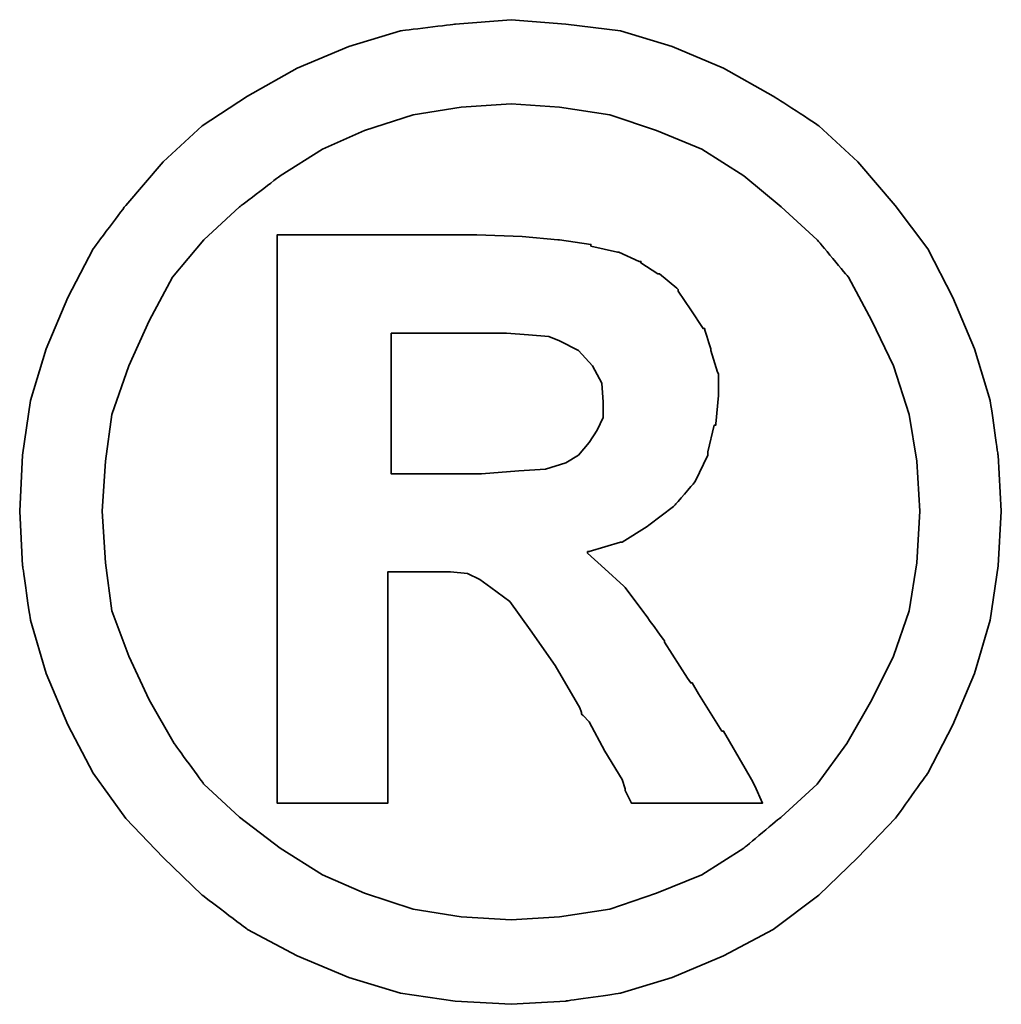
# Model space of a CAD drawing. Header units: millimetres. Extents: x 767 to 1041, y 96 to 192.
# Tile 48 of 52: x 986.708 to 987.355, y 126.192 to 126.842. Entities that reach past the tile are written whole.
import ezdxf

# ---------------------------------------------------------------- set-up
doc = ezdxf.new("R2010")
doc.units = ezdxf.units.MM
doc.header["$LTSCALE"] = 0.15
doc.layers.add('DIM', color=4, linetype='CONTINUOUS')
doc.layers.add('layer 1', color=7, linetype='CONTINUOUS')

# ---------------------------------------------------------------- blocks, each defined once
blk = doc.blocks.new('TBI MOTION logo(完整正式版)')
at = {"layer": 'layer 1', "color": 22, "lineweight": 35}
for points, knots in [([(81.20634, 4.98624), (81.20634, 4.98624), (81.18649, 5.32862), (81.18649, 5.32862), (81.18649, 5.32862), (81.18649, 5.32862), (81.13886, 5.66206), (81.13886, 5.66206), (81.13886, 5.66206), (81.13886, 5.66206), (81.04359, 5.97764), (81.04359, 5.97764), (81.04359, 5.97764), (81.04359, 5.97764), (80.91061, 6.29124), (80.91061, 6.29124), (80.91061, 6.29124), (80.91061, 6.29124), (80.75778, 6.58697), (80.75778, 6.58697), (80.75778, 6.58697), (80.75778, 6.58697), (80.5593, 6.85294), (80.5593, 6.85294), (80.5593, 6.85294), (80.5593, 6.85294), (80.33105, 7.1189), (80.33105, 7.1189), (80.33105, 7.1189), (80.33105, 7.1189), (80.09287, 7.33921), (80.09287, 7.33921), (80.09287, 7.33921), (80.09287, 7.33921), (79.815, 7.51982), (79.815, 7.51982), (79.815, 7.51982), (79.815, 7.51982), (79.51133, 7.69051), (79.51133, 7.69051), (79.51133, 7.69051), (79.51133, 7.69051), (79.19773, 7.8235), (79.19773, 7.8235), (79.19773, 7.8235), (79.19773, 7.8235), (78.88215, 7.91877), (78.88215, 7.91877), (78.88215, 7.91877), (78.88215, 7.91877), (78.54871, 7.95846), (78.54871, 7.95846), (78.54871, 7.95846), (78.54871, 7.95846), (78.21526, 7.98625), (78.21526, 7.98625), (78.21526, 7.98625), (78.21526, 7.98625), (77.87388, 7.95846), (77.87388, 7.95846), (77.87388, 7.95846), (77.87388, 7.95846), (77.54044, 7.91877), (77.54044, 7.91877), (77.54044, 7.91877), (77.54044, 7.91877), (77.22485, 7.8235), (77.22485, 7.8235), (77.22485, 7.8235), (77.22485, 7.8235), (76.91027, 7.69051), (76.91027, 7.69051), (76.91027, 7.69051), (76.91027, 7.69051), (76.6056, 7.51982), (76.6056, 7.51982), (76.6056, 7.51982), (76.6056, 7.51982), (76.32972, 7.33921), (76.32972, 7.33921), (76.32972, 7.33921), (76.32972, 7.33921), (76.09154, 7.1189), (76.09154, 7.1189), (76.09154, 7.1189), (76.09154, 7.1189), (75.86329, 6.85294), (75.86329, 6.85294), (75.86329, 6.85294), (75.86329, 6.85294), (75.66382, 6.58697), (75.66382, 6.58697), (75.66382, 6.58697), (75.66382, 6.58697), (75.51099, 6.29124), (75.51099, 6.29124), (75.51099, 6.29124), (75.51099, 6.29124), (75.37702, 5.97764), (75.37702, 5.97764), (75.37702, 5.97764), (75.37702, 5.97764), (75.28175, 5.66206), (75.28175, 5.66206), (75.28175, 5.66206), (75.28175, 5.66206), (75.23411, 5.32862), (75.23411, 5.32862), (75.23411, 5.32862), (75.23411, 5.32862), (75.21625, 4.98624), (75.21625, 4.98624), (75.21625, 4.98624), (75.21625, 4.98624), (75.23411, 4.6528), (75.23411, 4.6528), (75.23411, 4.6528), (75.23411, 4.6528), (75.28175, 4.32035), (75.28175, 4.32035), (75.28175, 4.32035), (75.28175, 4.32035), (75.37702, 3.99583), (75.37702, 3.99583), (75.37702, 3.99583), (75.37702, 3.99583), (75.51099, 3.68224), (75.51099, 3.68224), (75.51099, 3.68224), (75.51099, 3.68224), (75.66382, 3.38749), (75.66382, 3.38749), (75.66382, 3.38749), (75.66382, 3.38749), (75.86329, 3.10963), (75.86329, 3.10963), (75.86329, 3.10963), (75.86329, 3.10963), (76.09154, 2.87145), (76.09154, 2.87145), (76.09154, 2.87145), (76.09154, 2.87145), (76.32972, 2.6432), (76.32972, 2.6432), (76.32972, 2.6432), (76.32972, 2.6432), (76.6056, 2.43381), (76.6056, 2.43381), (76.6056, 2.43381), (76.6056, 2.43381), (76.91027, 2.27205), (76.91027, 2.27205), (76.91027, 2.27205), (76.91027, 2.27205), (77.22485, 2.13906), (77.22485, 2.13906), (77.22485, 2.13906), (77.22485, 2.13906), (77.54044, 2.0438), (77.54044, 2.0438), (77.54044, 2.0438), (77.54044, 2.0438), (77.87388, 1.99616), (77.87388, 1.99616), (77.87388, 1.99616), (77.87388, 1.99616), (78.21526, 1.97631), (78.21526, 1.97631), (78.21526, 1.97631), (78.21526, 1.97631), (78.54871, 1.99616), (78.54871, 1.99616), (78.54871, 1.99616), (78.54871, 1.99616), (78.88215, 2.0438), (78.88215, 2.0438), (78.88215, 2.0438), (78.88215, 2.0438), (79.19773, 2.13906), (79.19773, 2.13906), (79.19773, 2.13906), (79.19773, 2.13906), (79.51133, 2.27205), (79.51133, 2.27205), (79.51133, 2.27205), (79.51133, 2.27205), (79.815, 2.43381), (79.815, 2.43381), (79.815, 2.43381), (79.815, 2.43381), (80.09287, 2.6432), (80.09287, 2.6432), (80.09287, 2.6432), (80.09287, 2.6432), (80.33105, 2.87145), (80.33105, 2.87145), (80.33105, 2.87145), (80.33105, 2.87145), (80.5593, 3.10963), (80.5593, 3.10963), (80.5593, 3.10963), (80.5593, 3.10963), (80.75778, 3.38749), (80.75778, 3.38749), (80.75778, 3.38749), (80.75778, 3.38749), (80.91061, 3.68224), (80.91061, 3.68224), (80.91061, 3.68224), (80.91061, 3.68224), (81.04359, 3.99583), (81.04359, 3.99583), (81.04359, 3.99583), (81.04359, 3.99583), (81.13886, 4.32035), (81.13886, 4.32035), (81.13886, 4.32035), (81.13886, 4.32035), (81.18649, 4.6528), (81.18649, 4.6528), (81.18649, 4.6528), (81.18649, 4.6528), (81.20634, 4.98624), (81.20634, 4.98624)], [0, 0, 0, 0, 0.0178571, 0.0178571, 0.0178571, 0.0178572, 0.0357143, 0.0357143, 0.0357143, 0.0357143, 0.0535714, 0.0535714, 0.0535714, 0.0535714, 0.0714286, 0.0714286, 0.0714286, 0.0714286, 0.0892857, 0.0892857, 0.0892857, 0.0892857, 0.1071429, 0.1071429, 0.1071429, 0.1071429, 0.125, 0.125, 0.125, 0.125, 0.1428571, 0.1428571, 0.1428571, 0.1428572, 0.1607143, 0.1607143, 0.1607143, 0.1607143, 0.1785714, 0.1785714, 0.1785714, 0.1785714, 0.1964286, 0.1964286, 0.1964286, 0.1964286, 0.2142857, 0.2142857, 0.2142857, 0.2142857, 0.2321429, 0.2321429, 0.2321429, 0.2321429, 0.25, 0.25, 0.25, 0.25, 0.2678571, 0.2678571, 0.2678571, 0.2678572, 0.2857143, 0.2857143, 0.2857143, 0.2857143, 0.3035714, 0.3035714, 0.3035714, 0.3035714, 0.3214286, 0.3214286, 0.3214286, 0.3214286, 0.3392857, 0.3392857, 0.3392857, 0.3392857, 0.3571429, 0.3571429, 0.3571429, 0.3571429, 0.375, 0.375, 0.375, 0.375, 0.3928571, 0.3928571, 0.3928571, 0.3928572, 0.4107143, 0.4107143, 0.4107143, 0.4107143, 0.4285714, 0.4285714, 0.4285714, 0.4285714, 0.4464286, 0.4464286, 0.4464286, 0.4464286, 0.4642857, 0.4642857, 0.4642857, 0.4642857, 0.4821429, 0.4821429, 0.4821429, 0.4821429, 0.5, 0.5, 0.5, 0.5, 0.5178571, 0.5178571, 0.5178571, 0.5178572, 0.5357143, 0.5357143, 0.5357143, 0.5357143, 0.5535714, 0.5535714, 0.5535714, 0.5535714, 0.5714286, 0.5714286, 0.5714286, 0.5714286, 0.5892857, 0.5892857, 0.5892857, 0.5892857, 0.6071429, 0.6071429, 0.6071429, 0.6071429, 0.625, 0.625, 0.625, 0.625, 0.6428571, 0.6428571, 0.6428571, 0.6428572, 0.6607143, 0.6607143, 0.6607143, 0.6607143, 0.6785714, 0.6785714, 0.6785714, 0.6785714, 0.6964286, 0.6964286, 0.6964286, 0.6964286, 0.7142857, 0.7142857, 0.7142857, 0.7142857, 0.7321429, 0.7321429, 0.7321429, 0.7321429, 0.75, 0.75, 0.75, 0.75, 0.7678571, 0.7678571, 0.7678571, 0.7678572, 0.7857143, 0.7857143, 0.7857143, 0.7857143, 0.8035714, 0.8035714, 0.8035714, 0.8035714, 0.8214286, 0.8214286, 0.8214286, 0.8214286, 0.8392857, 0.8392857, 0.8392857, 0.8392857, 0.8571429, 0.8571429, 0.8571429, 0.8571429, 0.875, 0.875, 0.875, 0.875, 0.8928571, 0.8928571, 0.8928571, 0.8928572, 0.9107143, 0.9107143, 0.9107143, 0.9107143, 0.9285714, 0.9285714, 0.9285714, 0.9285714, 0.9464286, 0.9464286, 0.9464286, 0.9464286, 0.9642857, 0.9642857, 0.9642857, 0.9642857, 0.9821429, 0.9821429, 0.9821429, 0.9821429, 1, 1, 1, 1]), ([(80.71014, 4.98624), (80.71014, 4.98624), (80.69129, 5.29091), (80.69129, 5.29091), (80.69129, 5.29091), (80.69129, 5.29091), (80.64464, 5.57672), (80.64464, 5.57672), (80.64464, 5.57672), (80.64464, 5.57672), (80.54937, 5.87245), (80.54937, 5.87245), (80.54937, 5.87245), (80.54937, 5.87245), (80.41639, 6.14833), (80.41639, 6.14833), (80.41639, 6.14833), (80.41639, 6.14833), (80.27349, 6.41429), (80.27349, 6.41429), (80.27349, 6.41429), (80.27349, 6.41429), (80.08295, 6.64255), (80.08295, 6.64255), (80.08295, 6.64255), (80.08295, 6.64255), (79.86264, 6.84301), (79.86264, 6.84301), (79.86264, 6.84301), (79.86264, 6.84301), (79.63439, 7.03355), (79.63439, 7.03355), (79.63439, 7.03355), (79.63439, 7.03355), (79.37835, 7.1963), (79.37835, 7.1963), (79.37835, 7.1963), (79.37835, 7.1963), (79.10246, 7.30944), (79.10246, 7.30944), (79.10246, 7.30944), (79.10246, 7.30944), (78.81665, 7.40471), (78.81665, 7.40471), (78.81665, 7.40471), (78.81665, 7.40471), (78.511, 7.45234), (78.511, 7.45234), (78.511, 7.45234), (78.511, 7.45234), (78.21526, 7.47219), (78.21526, 7.47219), (78.21526, 7.47219), (78.21526, 7.47219), (77.9106, 7.45234), (77.9106, 7.45234), (77.9106, 7.45234), (77.9106, 7.45234), (77.61685, 7.40471), (77.61685, 7.40471), (77.61685, 7.40471), (77.61685, 7.40471), (77.32012, 7.30944), (77.32012, 7.30944), (77.32012, 7.30944), (77.32012, 7.30944), (77.06309, 7.1963), (77.06309, 7.1963), (77.06309, 7.1963), (77.06309, 7.1963), (76.80606, 7.03355), (76.80606, 7.03355), (76.80606, 7.03355), (76.80606, 7.03355), (76.55797, 6.84301), (76.55797, 6.84301), (76.55797, 6.84301), (76.55797, 6.84301), (76.34063, 6.64255), (76.34063, 6.64255), (76.34063, 6.64255), (76.34063, 6.64255), (76.1491, 6.41429), (76.1491, 6.41429), (76.1491, 6.41429), (76.1491, 6.41429), (76.0062, 6.14833), (76.0062, 6.14833), (76.0062, 6.14833), (76.0062, 6.14833), (75.88314, 5.87245), (75.88314, 5.87245), (75.88314, 5.87245), (75.88314, 5.87245), (75.77794, 5.57672), (75.77794, 5.57672), (75.77794, 5.57672), (75.77794, 5.57672), (75.73924, 5.29091), (75.73924, 5.29091), (75.73924, 5.29091), (75.73924, 5.29091), (75.72039, 4.98624), (75.72039, 4.98624), (75.72039, 4.98624), (75.72039, 4.98624), (75.73924, 4.67165), (75.73924, 4.67165), (75.73924, 4.67165), (75.73924, 4.67165), (75.77794, 4.37791), (75.77794, 4.37791), (75.77794, 4.37791), (75.77794, 4.37791), (75.88314, 4.10102), (75.88314, 4.10102), (75.88314, 4.10102), (75.88314, 4.10102), (76.0062, 3.83407), (76.0062, 3.83407), (76.0062, 3.83407), (76.0062, 3.83407), (76.15902, 3.56811), (76.15902, 3.56811), (76.15902, 3.56811), (76.15902, 3.56811), (76.34063, 3.32001), (76.34063, 3.32001), (76.34063, 3.32001), (76.34063, 3.32001), (76.55797, 3.11955), (76.55797, 3.11955), (76.55797, 3.11955), (76.55797, 3.11955), (76.80606, 2.92901), (76.80606, 2.92901), (76.80606, 2.92901), (76.80606, 2.92901), (77.06309, 2.76725), (77.06309, 2.76725), (77.06309, 2.76725), (77.06309, 2.76725), (77.32012, 2.65412), (77.32012, 2.65412), (77.32012, 2.65412), (77.32012, 2.65412), (77.61685, 2.55786), (77.61685, 2.55786), (77.61685, 2.55786), (77.61685, 2.55786), (77.9106, 2.51022), (77.9106, 2.51022), (77.9106, 2.51022), (77.9106, 2.51022), (78.21526, 2.49137), (78.21526, 2.49137), (78.21526, 2.49137), (78.21526, 2.49137), (78.511, 2.51022), (78.511, 2.51022), (78.511, 2.51022), (78.511, 2.51022), (78.81665, 2.55786), (78.81665, 2.55786), (78.81665, 2.55786), (78.81665, 2.55786), (79.10246, 2.65412), (79.10246, 2.65412), (79.10246, 2.65412), (79.10246, 2.65412), (79.37835, 2.76725), (79.37835, 2.76725), (79.37835, 2.76725), (79.37835, 2.76725), (79.63439, 2.92901), (79.63439, 2.92901), (79.63439, 2.92901), (79.63439, 2.92901), (79.86264, 3.11955), (79.86264, 3.11955), (79.86264, 3.11955), (79.86264, 3.11955), (80.08295, 3.32001), (80.08295, 3.32001), (80.08295, 3.32001), (80.08295, 3.32001), (80.26356, 3.56811), (80.26356, 3.56811), (80.26356, 3.56811), (80.26356, 3.56811), (80.41639, 3.83407), (80.41639, 3.83407), (80.41639, 3.83407), (80.41639, 3.83407), (80.54937, 4.10102), (80.54937, 4.10102), (80.54937, 4.10102), (80.54937, 4.10102), (80.64464, 4.37791), (80.64464, 4.37791), (80.64464, 4.37791), (80.64464, 4.37791), (80.69129, 4.67165), (80.69129, 4.67165), (80.69129, 4.67165), (80.69129, 4.67165), (80.71014, 4.98624), (80.71014, 4.98624)], [0, 0, 0, 0, 0.0192308, 0.0192308, 0.0192308, 0.0192308, 0.0384615, 0.0384615, 0.0384615, 0.0384615, 0.0576923, 0.0576923, 0.0576923, 0.0576923, 0.0769231, 0.0769231, 0.0769231, 0.0769231, 0.0961538, 0.0961538, 0.0961538, 0.0961539, 0.1153846, 0.1153846, 0.1153846, 0.1153846, 0.1346154, 0.1346154, 0.1346154, 0.1346154, 0.1538462, 0.1538462, 0.1538462, 0.1538462, 0.1730769, 0.1730769, 0.1730769, 0.1730769, 0.1923077, 0.1923077, 0.1923077, 0.1923077, 0.2115385, 0.2115385, 0.2115385, 0.2115385, 0.2307692, 0.2307692, 0.2307692, 0.2307692, 0.25, 0.25, 0.25, 0.25, 0.2692308, 0.2692308, 0.2692308, 0.2692308, 0.2884615, 0.2884615, 0.2884615, 0.2884615, 0.3076923, 0.3076923, 0.3076923, 0.3076923, 0.3269231, 0.3269231, 0.3269231, 0.3269231, 0.3461538, 0.3461538, 0.3461538, 0.3461539, 0.3653846, 0.3653846, 0.3653846, 0.3653846, 0.3846154, 0.3846154, 0.3846154, 0.3846154, 0.4038462, 0.4038462, 0.4038462, 0.4038462, 0.4230769, 0.4230769, 0.4230769, 0.4230769, 0.4423077, 0.4423077, 0.4423077, 0.4423077, 0.4615385, 0.4615385, 0.4615385, 0.4615385, 0.4807692, 0.4807692, 0.4807692, 0.4807692, 0.5, 0.5, 0.5, 0.5, 0.5192308, 0.5192308, 0.5192308, 0.5192308, 0.5384615, 0.5384615, 0.5384615, 0.5384615, 0.5576923, 0.5576923, 0.5576923, 0.5576923, 0.5769231, 0.5769231, 0.5769231, 0.5769231, 0.5961538, 0.5961538, 0.5961538, 0.5961539, 0.6153846, 0.6153846, 0.6153846, 0.6153846, 0.6346154, 0.6346154, 0.6346154, 0.6346154, 0.6538462, 0.6538462, 0.6538462, 0.6538462, 0.6730769, 0.6730769, 0.6730769, 0.6730769, 0.6923077, 0.6923077, 0.6923077, 0.6923077, 0.7115385, 0.7115385, 0.7115385, 0.7115385, 0.7307692, 0.7307692, 0.7307692, 0.7307692, 0.75, 0.75, 0.75, 0.75, 0.7692308, 0.7692308, 0.7692308, 0.7692308, 0.7884615, 0.7884615, 0.7884615, 0.7884615, 0.8076923, 0.8076923, 0.8076923, 0.8076923, 0.8269231, 0.8269231, 0.8269231, 0.8269231, 0.8461538, 0.8461538, 0.8461538, 0.8461539, 0.8653846, 0.8653846, 0.8653846, 0.8653846, 0.8846154, 0.8846154, 0.8846154, 0.8846154, 0.9038462, 0.9038462, 0.9038462, 0.9038462, 0.9230769, 0.9230769, 0.9230769, 0.9230769, 0.9423077, 0.9423077, 0.9423077, 0.9423077, 0.9615385, 0.9615385, 0.9615385, 0.9615385, 0.9807692, 0.9807692, 0.9807692, 0.9807692, 1, 1, 1, 1]), ([(76.78721, 3.2823), (76.78721, 3.2823), (76.78721, 3.32001), (76.78721, 3.32001), (76.78721, 3.32001), (76.78721, 3.32001), (76.78721, 3.42422), (76.78721, 3.42422), (76.78721, 3.42422), (76.78721, 3.42422), (76.78721, 3.59689), (76.78721, 3.59689), (76.78721, 3.59689), (76.78721, 3.59689), (76.78721, 3.80529), (76.78721, 3.80529), (76.78721, 3.80529), (76.78721, 3.80529), (76.78721, 4.0524), (76.78721, 4.0524), (76.78721, 4.0524), (76.78721, 4.0524), (76.78721, 4.32035), (76.78721, 4.32035), (76.78721, 4.32035), (76.78721, 4.32035), (76.78721, 4.92868), (76.78721, 4.92868), (76.78721, 4.92868), (76.78721, 4.92868), (76.78721, 5.53801), (76.78721, 5.53801), (76.78721, 5.53801), (76.78721, 5.53801), (76.78721, 5.82482), (76.78721, 5.82482), (76.78721, 5.82482), (76.78721, 5.82482), (76.78721, 6.07291), (76.78721, 6.07291), (76.78721, 6.07291), (76.78721, 6.07291), (76.78721, 6.30017), (76.78721, 6.30017), (76.78721, 6.30017), (76.78721, 6.30017), (76.78721, 6.45399), (76.78721, 6.45399), (76.78721, 6.45399), (76.78721, 6.45399), (76.78721, 6.5572), (76.78721, 6.5572), (76.78721, 6.5572), (76.78721, 6.5572), (76.78721, 6.59689), (76.78721, 6.59689), (76.78721, 6.59689), (76.78721, 6.59689), (76.78721, 6.67232), (76.78721, 6.67232), (76.78721, 6.67232), (76.78721, 6.67232), (76.8537, 6.67232), (76.8537, 6.67232), (76.8537, 6.67232), (76.8537, 6.67232), (76.87355, 6.67232), (76.87355, 6.67232), (76.87355, 6.67232), (76.87355, 6.67232), (76.91027, 6.67232), (76.91027, 6.67232), (76.91027, 6.67232), (76.91027, 6.67232), (77.04424, 6.67232), (77.04424, 6.67232), (77.04424, 6.67232), (77.04424, 6.67232), (77.22485, 6.67232), (77.22485, 6.67232), (77.22485, 6.67232), (77.22485, 6.67232), (77.43524, 6.67232), (77.43524, 6.67232), (77.43524, 6.67232), (77.43524, 6.67232), (77.65357, 6.67232), (77.65357, 6.67232), (77.65357, 6.67232), (77.65357, 6.67232), (77.82625, 6.67232), (77.82625, 6.67232), (77.82625, 6.67232), (77.82625, 6.67232), (77.94037, 6.67232), (77.94037, 6.67232), (77.94037, 6.67232), (77.94037, 6.67232), (77.97709, 6.67232), (77.97709, 6.67232), (77.97709, 6.67232), (77.97709, 6.67232), (77.99694, 6.67232), (77.99694, 6.67232), (77.99694, 6.67232), (77.99694, 6.67232), (78.00686, 6.67232), (78.00686, 6.67232), (78.00686, 6.67232), (78.00686, 6.67232), (78.28275, 6.6624), (78.28275, 6.6624), (78.28275, 6.6624), (78.28275, 6.6624), (78.50107, 6.64255), (78.50107, 6.64255), (78.50107, 6.64255), (78.50107, 6.64255), (78.511, 6.64255), (78.511, 6.64255), (78.511, 6.64255), (78.511, 6.64255), (78.70154, 6.61476), (78.70154, 6.61476), (78.70154, 6.61476), (78.70154, 6.61476), (78.70154, 6.60483), (78.70154, 6.60483), (78.70154, 6.60483), (78.70154, 6.60483), (78.86429, 6.56713), (78.86429, 6.56713), (78.86429, 6.56713), (78.86429, 6.56713), (78.87223, 6.56713), (78.87223, 6.56713), (78.87223, 6.56713), (78.87223, 6.56713), (78.99727, 6.51056), (78.99727, 6.51056), (78.99727, 6.51056), (78.99727, 6.51056), (79.00719, 6.51056), (79.00719, 6.51056), (79.00719, 6.51056), (79.00719, 6.51056), (79.00719, 6.50162), (79.00719, 6.50162), (79.00719, 6.50162), (79.00719, 6.50162), (79.1104, 6.43415), (79.1104, 6.43415), (79.1104, 6.43415), (79.1104, 6.43415), (79.12132, 6.43415), (79.12132, 6.43415), (79.12132, 6.43415), (79.12132, 6.43415), (79.22552, 6.34781), (79.22552, 6.34781), (79.22552, 6.34781), (79.22552, 6.34781), (79.23544, 6.33888), (79.23544, 6.33888), (79.23544, 6.33888), (79.23544, 6.33888), (79.23544, 6.32895), (79.23544, 6.32895), (79.23544, 6.32895), (79.23544, 6.32895), (79.31087, 6.21483), (79.31087, 6.21483), (79.31087, 6.21483), (79.31087, 6.21483), (79.38629, 6.1007), (79.38629, 6.1007), (79.38629, 6.1007), (79.38629, 6.1007), (79.3972, 6.1007), (79.3972, 6.1007), (79.3972, 6.1007), (79.3972, 6.1007), (79.3972, 6.09078), (79.3972, 6.09078), (79.3972, 6.09078), (79.3972, 6.09078), (79.43392, 5.97764), (79.43392, 5.97764), (79.43392, 5.97764), (79.43392, 5.97764), (79.43392, 5.96772), (79.43392, 5.96772), (79.43392, 5.96772), (79.43392, 5.96772), (79.47362, 5.83474), (79.47362, 5.83474), (79.47362, 5.83474), (79.47362, 5.83474), (79.48156, 5.82482), (79.48156, 5.82482), (79.48156, 5.82482), (79.48156, 5.82482), (79.48156, 5.69977), (79.48156, 5.69977), (79.48156, 5.69977), (79.48156, 5.69977), (79.48156, 5.69183), (79.48156, 5.69183), (79.48156, 5.69183), (79.48156, 5.69183), (79.4637, 5.51915), (79.4637, 5.51915), (79.4637, 5.51915), (79.4637, 5.51915), (79.4637, 5.51122), (79.4637, 5.51122), (79.4637, 5.51122), (79.4637, 5.51122), (79.45377, 5.51122), (79.45377, 5.51122), (79.45377, 5.51122), (79.45377, 5.51122), (79.41507, 5.34847), (79.41507, 5.34847), (79.41507, 5.34847), (79.41507, 5.34847), (79.41507, 5.33854), (79.41507, 5.33854), (79.41507, 5.33854), (79.41507, 5.33854), (79.41507, 5.32862), (79.41507, 5.32862), (79.41507, 5.32862), (79.41507, 5.32862), (79.33865, 5.16785), (79.33865, 5.16785), (79.33865, 5.16785), (79.33865, 5.16785), (79.33071, 5.15693), (79.33071, 5.15693), (79.33071, 5.15693), (79.33071, 5.15693), (79.2156, 5.02495), (79.2156, 5.02495), (79.2156, 5.02495), (79.2156, 5.02495), (79.20567, 5.01502), (79.20567, 5.01502), (79.20567, 5.01502), (79.20567, 5.01502), (79.05483, 4.89991), (79.05483, 4.89991), (79.05483, 4.89991), (79.05483, 4.89991), (79.04491, 4.89197), (79.04491, 4.89197), (79.04491, 4.89197), (79.04491, 4.89197), (78.89208, 4.7967), (78.89208, 4.7967), (78.89208, 4.7967), (78.89208, 4.7967), (78.88215, 4.7967), (78.88215, 4.7967), (78.88215, 4.7967), (78.88215, 4.7967), (78.69161, 4.73913), (78.69161, 4.73913), (78.69161, 4.73913), (78.69161, 4.73913), (78.68169, 4.73913), (78.68169, 4.73913), (78.68169, 4.73913), (78.68169, 4.73913), (78.68169, 4.72921), (78.68169, 4.72921), (78.68169, 4.72921), (78.68169, 4.72921), (78.78688, 4.63394), (78.78688, 4.63394), (78.78688, 4.63394), (78.78688, 4.63394), (78.902, 4.52875), (78.902, 4.52875), (78.902, 4.52875), (78.902, 4.52875), (78.91093, 4.52081), (78.91093, 4.52081), (78.91093, 4.52081), (78.91093, 4.52081), (79.02506, 4.36798), (79.02506, 4.36798), (79.02506, 4.36798), (79.02506, 4.36798), (79.1501, 4.1953), (79.1501, 4.1953), (79.1501, 4.1953), (79.1501, 4.1953), (79.1501, 4.18736), (79.1501, 4.18736), (79.1501, 4.18736), (79.1501, 4.18736), (79.29201, 3.96705), (79.29201, 3.96705), (79.29201, 3.96705), (79.29201, 3.96705), (79.31087, 3.93828), (79.31087, 3.93828), (79.31087, 3.93828), (79.31087, 3.93828), (79.32079, 3.93828), (79.32079, 3.93828), (79.32079, 3.93828), (79.32079, 3.93828), (79.3585, 3.87178), (79.3585, 3.87178), (79.3585, 3.87178), (79.3585, 3.87178), (79.50141, 3.64353), (79.50141, 3.64353), (79.50141, 3.64353), (79.50141, 3.64353), (79.51133, 3.64353), (79.51133, 3.64353), (79.51133, 3.64353), (79.51133, 3.64353), (79.64431, 3.41528), (79.64431, 3.41528), (79.64431, 3.41528), (79.64431, 3.41528), (79.68202, 3.3478), (79.68202, 3.3478), (79.68202, 3.3478), (79.68202, 3.3478), (79.70187, 3.31009), (79.70187, 3.31009), (79.70187, 3.31009), (79.70187, 3.31009), (79.7495, 3.2049), (79.7495, 3.2049), (79.7495, 3.2049), (79.7495, 3.2049), (79.64431, 3.2049), (79.64431, 3.2049), (79.64431, 3.2049), (79.64431, 3.2049), (79.62546, 3.2049), (79.62546, 3.2049), (79.62546, 3.2049), (79.62546, 3.2049), (79.53912, 3.2049), (79.53912, 3.2049), (79.53912, 3.2049), (79.53912, 3.2049), (79.31087, 3.2049), (79.31087, 3.2049), (79.31087, 3.2049), (79.31087, 3.2049), (79.08262, 3.2049), (79.08262, 3.2049), (79.08262, 3.2049), (79.08262, 3.2049), (79.00719, 3.2049), (79.00719, 3.2049), (79.00719, 3.2049), (79.00719, 3.2049), (78.98735, 3.2049), (78.98735, 3.2049), (78.98735, 3.2049), (78.98735, 3.2049), (78.94964, 3.2049), (78.94964, 3.2049), (78.94964, 3.2049), (78.94964, 3.2049), (78.92979, 3.24459), (78.92979, 3.24459), (78.92979, 3.24459), (78.92979, 3.24459), (78.91093, 3.2823), (78.91093, 3.2823), (78.91093, 3.2823), (78.91093, 3.2823), (78.91093, 3.29223), (78.91093, 3.29223), (78.91093, 3.29223), (78.91093, 3.29223), (78.89208, 3.3478), (78.89208, 3.3478), (78.89208, 3.3478), (78.89208, 3.3478), (78.78688, 3.52048), (78.78688, 3.52048), (78.78688, 3.52048), (78.78688, 3.52048), (78.69161, 3.7001), (78.69161, 3.7001), (78.69161, 3.7001), (78.69161, 3.7001), (78.6539, 3.7388), (78.6539, 3.7388), (78.6539, 3.7388), (78.6539, 3.7388), (78.64398, 3.74873), (78.64398, 3.74873), (78.64398, 3.74873), (78.64398, 3.74873), (78.64398, 3.75766), (78.64398, 3.75766), (78.64398, 3.75766), (78.64398, 3.75766), (78.63405, 3.78644), (78.63405, 3.78644), (78.63405, 3.78644), (78.63405, 3.78644), (78.48321, 4.04347), (78.48321, 4.04347), (78.48321, 4.04347), (78.48321, 4.04347), (78.33038, 4.2618), (78.33038, 4.2618), (78.33038, 4.2618), (78.33038, 4.2618), (78.20732, 4.43447), (78.20732, 4.43447), (78.20732, 4.43447), (78.20732, 4.43447), (78.09221, 4.52081), (78.09221, 4.52081), (78.09221, 4.52081), (78.09221, 4.52081), (78.02472, 4.56845), (78.02472, 4.56845), (78.02472, 4.56845), (78.02472, 4.56845), (77.9493, 4.60616), (77.9493, 4.60616), (77.9493, 4.60616), (77.9493, 4.60616), (77.8451, 4.61608), (77.8451, 4.61608), (77.8451, 4.61608), (77.8451, 4.61608), (77.71113, 4.61608), (77.71113, 4.61608), (77.71113, 4.61608), (77.71113, 4.61608), (77.69128, 4.61608), (77.69128, 4.61608), (77.69128, 4.61608), (77.69128, 4.61608), (77.67342, 4.61608), (77.67342, 4.61608), (77.67342, 4.61608), (77.67342, 4.61608), (77.5583, 4.61608), (77.5583, 4.61608), (77.5583, 4.61608), (77.5583, 4.61608), (77.46303, 4.61608), (77.46303, 4.61608), (77.46303, 4.61608), (77.46303, 4.61608), (77.46303, 4.54761), (77.46303, 4.54761), (77.46303, 4.54761), (77.46303, 4.54761), (77.46303, 4.47318), (77.46303, 4.47318), (77.46303, 4.47318), (77.46303, 4.47318), (77.46303, 4.24294), (77.46303, 4.24294), (77.46303, 4.24294), (77.46303, 4.24294), (77.46303, 3.99583), (77.46303, 3.99583), (77.46303, 3.99583), (77.46303, 3.99583), (77.46303, 3.72888), (77.46303, 3.72888), (77.46303, 3.72888), (77.46303, 3.72888), (77.46303, 3.51055), (77.46303, 3.51055), (77.46303, 3.51055), (77.46303, 3.51055), (77.46303, 3.42422), (77.46303, 3.42422), (77.46303, 3.42422), (77.46303, 3.42422), (77.46303, 3.35773), (77.46303, 3.35773), (77.46303, 3.35773), (77.46303, 3.35773), (77.46303, 3.30017), (77.46303, 3.30017), (77.46303, 3.30017), (77.46303, 3.30017), (77.46303, 3.2823), (77.46303, 3.2823), (77.46303, 3.2823), (77.46303, 3.2823), (77.46303, 3.2049), (77.46303, 3.2049), (77.46303, 3.2049), (77.46303, 3.2049), (77.39753, 3.2049), (77.39753, 3.2049), (77.39753, 3.2049), (77.39753, 3.2049), (77.37768, 3.2049), (77.37768, 3.2049), (77.37768, 3.2049), (77.37768, 3.2049), (77.32012, 3.2049), (77.32012, 3.2049), (77.32012, 3.2049), (77.32012, 3.2049), (77.12165, 3.2049), (77.12165, 3.2049), (77.12165, 3.2049), (77.12165, 3.2049), (76.94897, 3.2049), (76.94897, 3.2049), (76.94897, 3.2049), (76.94897, 3.2049), (76.8924, 3.2049), (76.8924, 3.2049), (76.8924, 3.2049), (76.8924, 3.2049), (76.8537, 3.2049), (76.8537, 3.2049), (76.8537, 3.2049), (76.8537, 3.2049), (76.78721, 3.2049), (76.78721, 3.2049), (76.78721, 3.2049), (76.78721, 3.2049), (76.78721, 3.2823), (76.78721, 3.2823)], [0, 0, 0, 0, 0.0074074, 0.0074074, 0.0074074, 0.0074074, 0.0148148, 0.0148148, 0.0148148, 0.0148148, 0.0222222, 0.0222222, 0.0222222, 0.0222222, 0.0296296, 0.0296296, 0.0296296, 0.0296296, 0.037037, 0.037037, 0.037037, 0.037037, 0.0444444, 0.0444444, 0.0444444, 0.0444445, 0.0518519, 0.0518519, 0.0518519, 0.0518519, 0.0592593, 0.0592593, 0.0592593, 0.0592593, 0.0666667, 0.0666667, 0.0666667, 0.0666667, 0.0740741, 0.0740741, 0.0740741, 0.0740741, 0.0814815, 0.0814815, 0.0814815, 0.0814815, 0.0888889, 0.0888889, 0.0888889, 0.0888889, 0.0962963, 0.0962963, 0.0962963, 0.0962963, 0.1037037, 0.1037037, 0.1037037, 0.1037037, 0.1111111, 0.1111111, 0.1111111, 0.1111111, 0.1185185, 0.1185185, 0.1185185, 0.1185185, 0.1259259, 0.1259259, 0.1259259, 0.1259259, 0.1333333, 0.1333333, 0.1333333, 0.1333333, 0.1407407, 0.1407407, 0.1407407, 0.1407408, 0.1481481, 0.1481481, 0.1481481, 0.1481482, 0.1555556, 0.1555556, 0.1555556, 0.1555556, 0.162963, 0.162963, 0.162963, 0.162963, 0.1703704, 0.1703704, 0.1703704, 0.1703704, 0.1777778, 0.1777778, 0.1777778, 0.1777778, 0.1851852, 0.1851852, 0.1851852, 0.1851852, 0.1925926, 0.1925926, 0.1925926, 0.1925926, 0.2, 0.2, 0.2, 0.2, 0.2074074, 0.2074074, 0.2074074, 0.2074074, 0.2148148, 0.2148148, 0.2148148, 0.2148148, 0.2222222, 0.2222222, 0.2222222, 0.2222222, 0.2296296, 0.2296296, 0.2296296, 0.2296296, 0.237037, 0.237037, 0.237037, 0.237037, 0.2444444, 0.2444444, 0.2444444, 0.2444445, 0.2518519, 0.2518519, 0.2518519, 0.2518519, 0.2592593, 0.2592593, 0.2592593, 0.2592593, 0.2666667, 0.2666667, 0.2666667, 0.2666667, 0.2740741, 0.2740741, 0.2740741, 0.2740741, 0.2814815, 0.2814815, 0.2814815, 0.2814815, 0.2888889, 0.2888889, 0.2888889, 0.2888889, 0.2962963, 0.2962963, 0.2962963, 0.2962963, 0.3037037, 0.3037037, 0.3037037, 0.3037037, 0.3111111, 0.3111111, 0.3111111, 0.3111111, 0.3185185, 0.3185185, 0.3185185, 0.3185185, 0.3259259, 0.3259259, 0.3259259, 0.3259259, 0.3333333, 0.3333333, 0.3333333, 0.3333333, 0.3407407, 0.3407407, 0.3407407, 0.3407408, 0.3481481, 0.3481481, 0.3481481, 0.3481482, 0.3555556, 0.3555556, 0.3555556, 0.3555556, 0.362963, 0.362963, 0.362963, 0.362963, 0.3703704, 0.3703704, 0.3703704, 0.3703704, 0.3777778, 0.3777778, 0.3777778, 0.3777778, 0.3851852, 0.3851852, 0.3851852, 0.3851852, 0.3925926, 0.3925926, 0.3925926, 0.3925926, 0.4, 0.4, 0.4, 0.4, 0.4074074, 0.4074074, 0.4074074, 0.4074074, 0.4148148, 0.4148148, 0.4148148, 0.4148148, 0.4222222, 0.4222222, 0.4222222, 0.4222222, 0.4296296, 0.4296296, 0.4296296, 0.4296296, 0.437037, 0.437037, 0.437037, 0.437037, 0.4444444, 0.4444444, 0.4444444, 0.4444445, 0.4518519, 0.4518519, 0.4518519, 0.4518519, 0.4592593, 0.4592593, 0.4592593, 0.4592593, 0.4666667, 0.4666667, 0.4666667, 0.4666667, 0.4740741, 0.4740741, 0.4740741, 0.4740741, 0.4814815, 0.4814815, 0.4814815, 0.4814815, 0.4888889, 0.4888889, 0.4888889, 0.4888889, 0.4962963, 0.4962963, 0.4962963, 0.4962963, 0.5037037, 0.5037037, 0.5037037, 0.5037037, 0.5111111, 0.5111111, 0.5111111, 0.5111111, 0.5185185, 0.5185185, 0.5185185, 0.5185185, 0.5259259, 0.5259259, 0.5259259, 0.5259259, 0.5333333, 0.5333333, 0.5333333, 0.5333333, 0.5407407, 0.5407407, 0.5407407, 0.5407408, 0.5481481, 0.5481481, 0.5481481, 0.5481482, 0.5555556, 0.5555556, 0.5555556, 0.5555556, 0.562963, 0.562963, 0.562963, 0.562963, 0.5703704, 0.5703704, 0.5703704, 0.5703704, 0.5777778, 0.5777778, 0.5777778, 0.5777778, 0.5851852, 0.5851852, 0.5851852, 0.5851852, 0.5925926, 0.5925926, 0.5925926, 0.5925926, 0.6, 0.6, 0.6, 0.6, 0.6074074, 0.6074074, 0.6074074, 0.6074074, 0.6148148, 0.6148148, 0.6148148, 0.6148148, 0.6222222, 0.6222222, 0.6222222, 0.6222222, 0.6296296, 0.6296296, 0.6296296, 0.6296296, 0.637037, 0.637037, 0.637037, 0.637037, 0.6444444, 0.6444444, 0.6444444, 0.6444445, 0.6518519, 0.6518519, 0.6518519, 0.6518519, 0.6592593, 0.6592593, 0.6592593, 0.6592593, 0.6666667, 0.6666667, 0.6666667, 0.6666667, 0.6740741, 0.6740741, 0.6740741, 0.6740741, 0.6814815, 0.6814815, 0.6814815, 0.6814815, 0.6888889, 0.6888889, 0.6888889, 0.6888889, 0.6962963, 0.6962963, 0.6962963, 0.6962963, 0.7037037, 0.7037037, 0.7037037, 0.7037037, 0.7111111, 0.7111111, 0.7111111, 0.7111111, 0.7185185, 0.7185185, 0.7185185, 0.7185185, 0.7259259, 0.7259259, 0.7259259, 0.7259259, 0.7333333, 0.7333333, 0.7333333, 0.7333333, 0.7407407, 0.7407407, 0.7407407, 0.7407408, 0.7481481, 0.7481481, 0.7481481, 0.7481482, 0.7555556, 0.7555556, 0.7555556, 0.7555556, 0.762963, 0.762963, 0.762963, 0.762963, 0.7703704, 0.7703704, 0.7703704, 0.7703704, 0.7777778, 0.7777778, 0.7777778, 0.7777778, 0.7851852, 0.7851852, 0.7851852, 0.7851852, 0.7925926, 0.7925926, 0.7925926, 0.7925926, 0.8, 0.8, 0.8, 0.8, 0.8074074, 0.8074074, 0.8074074, 0.8074074, 0.8148148, 0.8148148, 0.8148148, 0.8148148, 0.8222222, 0.8222222, 0.8222222, 0.8222222, 0.8296296, 0.8296296, 0.8296296, 0.8296296, 0.837037, 0.837037, 0.837037, 0.837037, 0.8444444, 0.8444444, 0.8444444, 0.8444445, 0.8518519, 0.8518519, 0.8518519, 0.8518519, 0.8592593, 0.8592593, 0.8592593, 0.8592593, 0.8666667, 0.8666667, 0.8666667, 0.8666667, 0.8740741, 0.8740741, 0.8740741, 0.8740741, 0.8814815, 0.8814815, 0.8814815, 0.8814815, 0.8888889, 0.8888889, 0.8888889, 0.8888889, 0.8962963, 0.8962963, 0.8962963, 0.8962963, 0.9037037, 0.9037037, 0.9037037, 0.9037037, 0.9111111, 0.9111111, 0.9111111, 0.9111111, 0.9185185, 0.9185185, 0.9185185, 0.9185185, 0.9259259, 0.9259259, 0.9259259, 0.9259259, 0.9333333, 0.9333333, 0.9333333, 0.9333333, 0.9407407, 0.9407407, 0.9407407, 0.9407408, 0.9481481, 0.9481481, 0.9481481, 0.9481482, 0.9555556, 0.9555556, 0.9555556, 0.9555556, 0.962963, 0.962963, 0.962963, 0.962963, 0.9703704, 0.9703704, 0.9703704, 0.9703704, 0.9777778, 0.9777778, 0.9777778, 0.9777778, 0.9851852, 0.9851852, 0.9851852, 0.9851852, 0.9925926, 0.9925926, 0.9925926, 0.9925926, 1, 1, 1, 1]), ([(77.48288, 6.07291), (77.48288, 6.07291), (77.48288, 5.99551), (77.48288, 5.99551), (77.48288, 5.99551), (77.48288, 5.99551), (77.48288, 5.82482), (77.48288, 5.82482), (77.48288, 5.82482), (77.48288, 5.82482), (77.48288, 5.63328), (77.48288, 5.63328), (77.48288, 5.63328), (77.48288, 5.63328), (77.48288, 5.46358), (77.48288, 5.46358), (77.48288, 5.46358), (77.48288, 5.46358), (77.48288, 5.29091), (77.48288, 5.29091), (77.48288, 5.29091), (77.48288, 5.29091), (77.48288, 5.21449), (77.48288, 5.21449), (77.48288, 5.21449), (77.48288, 5.21449), (77.50074, 5.21449), (77.50074, 5.21449), (77.50074, 5.21449), (77.50074, 5.21449), (77.71113, 5.21449), (77.71113, 5.21449), (77.71113, 5.21449), (77.71113, 5.21449), (77.94037, 5.21449), (77.94037, 5.21449), (77.94037, 5.21449), (77.94037, 5.21449), (78.01579, 5.21449), (78.01579, 5.21449), (78.01579, 5.21449), (78.01579, 5.21449), (78.03465, 5.21449), (78.03465, 5.21449), (78.03465, 5.21449), (78.03465, 5.21449), (78.2629, 5.23335), (78.2629, 5.23335), (78.2629, 5.23335), (78.2629, 5.23335), (78.42565, 5.24327), (78.42565, 5.24327), (78.42565, 5.24327), (78.42565, 5.24327), (78.54871, 5.28098), (78.54871, 5.28098), (78.54871, 5.28098), (78.54871, 5.28098), (78.62611, 5.32862), (78.62611, 5.32862), (78.62611, 5.32862), (78.62611, 5.32862), (78.69161, 5.40503), (78.69161, 5.40503), (78.69161, 5.40503), (78.69161, 5.40503), (78.73925, 5.48145), (78.73925, 5.48145), (78.73925, 5.48145), (78.73925, 5.48145), (78.77696, 5.55885), (78.77696, 5.55885), (78.77696, 5.55885), (78.77696, 5.55885), (78.77696, 5.65214), (78.77696, 5.65214), (78.77696, 5.65214), (78.77696, 5.65214), (78.76902, 5.76726), (78.76902, 5.76726), (78.76902, 5.76726), (78.76902, 5.76726), (78.71146, 5.87245), (78.71146, 5.87245), (78.71146, 5.87245), (78.71146, 5.87245), (78.62611, 5.96772), (78.62611, 5.96772), (78.62611, 5.96772), (78.62611, 5.96772), (78.511, 6.02528), (78.511, 6.02528), (78.511, 6.02528), (78.511, 6.02528), (78.44451, 6.05306), (78.44451, 6.05306), (78.44451, 6.05306), (78.44451, 6.05306), (78.32046, 6.06299), (78.32046, 6.06299), (78.32046, 6.06299), (78.32046, 6.06299), (78.18748, 6.07291), (78.18748, 6.07291), (78.18748, 6.07291), (78.18748, 6.07291), (77.99694, 6.07291), (77.99694, 6.07291), (77.99694, 6.07291), (77.99694, 6.07291), (77.97709, 6.07291), (77.97709, 6.07291), (77.97709, 6.07291), (77.97709, 6.07291), (77.90167, 6.07291), (77.90167, 6.07291), (77.90167, 6.07291), (77.90167, 6.07291), (77.69128, 6.07291), (77.69128, 6.07291), (77.69128, 6.07291), (77.69128, 6.07291), (77.50074, 6.07291), (77.50074, 6.07291), (77.50074, 6.07291), (77.50074, 6.07291), (77.48288, 6.07291), (77.48288, 6.07291)], [0, 0, 0, 0, 0.03125, 0.03125, 0.03125, 0.03125, 0.0625, 0.0625, 0.0625, 0.0625, 0.09375, 0.09375, 0.09375, 0.09375, 0.125, 0.125, 0.125, 0.125, 0.15625, 0.15625, 0.15625, 0.15625, 0.1875, 0.1875, 0.1875, 0.1875, 0.21875, 0.21875, 0.21875, 0.21875, 0.25, 0.25, 0.25, 0.25, 0.28125, 0.28125, 0.28125, 0.28125, 0.3125, 0.3125, 0.3125, 0.3125, 0.34375, 0.34375, 0.34375, 0.34375, 0.375, 0.375, 0.375, 0.375, 0.40625, 0.40625, 0.40625, 0.40625, 0.4375, 0.4375, 0.4375, 0.4375, 0.46875, 0.46875, 0.46875, 0.46875, 0.5, 0.5, 0.5, 0.5, 0.53125, 0.53125, 0.53125, 0.53125, 0.5625, 0.5625, 0.5625, 0.5625, 0.59375, 0.59375, 0.59375, 0.59375, 0.625, 0.625, 0.625, 0.625, 0.65625, 0.65625, 0.65625, 0.65625, 0.6875, 0.6875, 0.6875, 0.6875, 0.71875, 0.71875, 0.71875, 0.71875, 0.75, 0.75, 0.75, 0.75, 0.78125, 0.78125, 0.78125, 0.78125, 0.8125, 0.8125, 0.8125, 0.8125, 0.84375, 0.84375, 0.84375, 0.84375, 0.875, 0.875, 0.875, 0.875, 0.90625, 0.90625, 0.90625, 0.90625, 0.9375, 0.9375, 0.9375, 0.9375, 0.96875, 0.96875, 0.96875, 0.96875, 1, 1, 1, 1])]:
    blk.add_open_spline(points, degree=3, knots=knots, dxfattribs=at)

msp = doc.modelspace()

# ---------------------------------------------------------------- block references
at = {"layer": 'DIM', "color": 7, "xscale": 0.1080406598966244, "yscale": 0.1080406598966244, "zscale": 0.1080406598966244}
msp.add_blockref('TBI MOTION logo(完整正式版)', (978.58158, 125.97881), dxfattribs=at)

doc.saveas('drawing.dxf')
